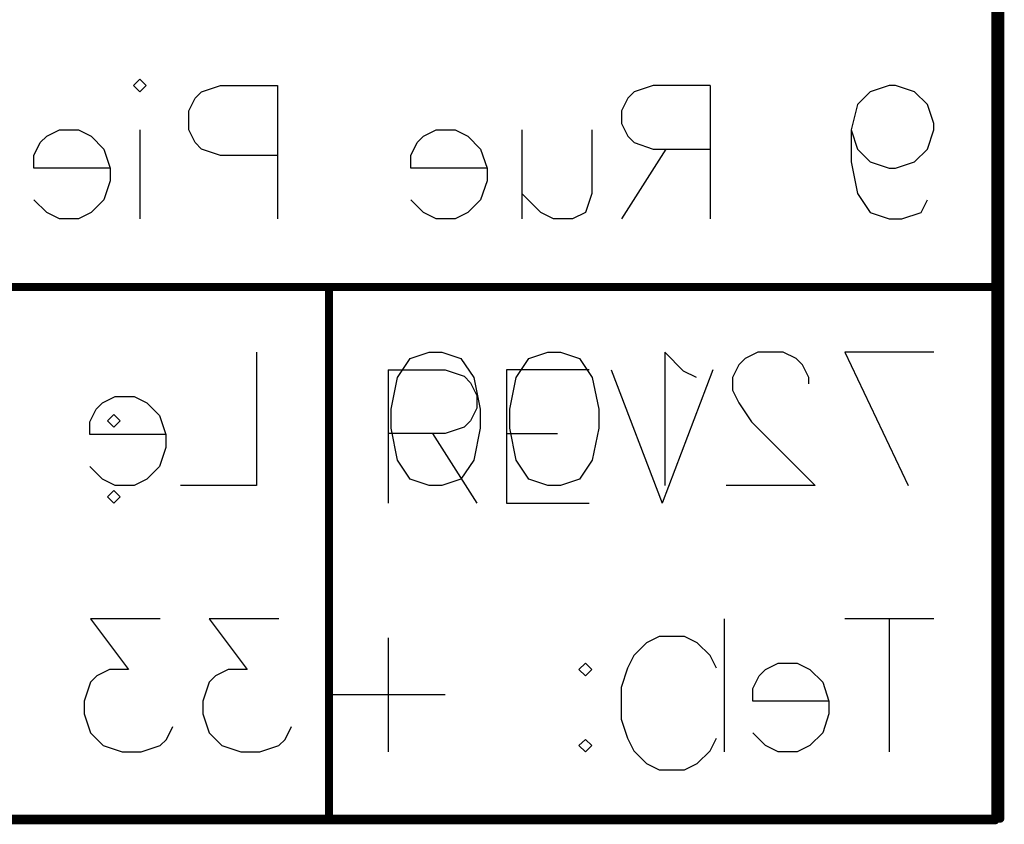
# Model space of a CAD drawing. Header units: millimetres. Extents: x 138 to 555, y 26 to 334.
# Tile 42 of 202: x 310 to 325, y 26 to 38. Entities that reach past the tile are written whole.
import ezdxf

# ---------------------------------------------------------------- set-up
doc = ezdxf.new("R2010")
doc.units = ezdxf.units.MM
doc.layers.add('Mechanical31', color=56, linetype='Continuous')
doc.layers.add('Mechanical32', color=56, linetype='Continuous')

# ---------------------------------------------------------------- blocks, each defined once
blk = doc.blocks.new('CARTOUCHE_STM_TOP_485')
at = {"layer": 'Mechanical31'}
for p, q in [((111.886, 6.757), (111.886, 4.757)), ((111.886, 6.757), (112.743, 6.757)), ((112.743, 6.757), (113.028, 6.662)), ((113.028, 6.662), (113.124, 6.566)), ((114.904, 6.757), (113.666, 6.757)), ((113.666, 6.757), (113.666, 4.757)), ((115.237, 6.757), (115.999, 4.757)), ((116.761, 6.757), (115.999, 4.757)), ((113.124, 6.566), (113.219, 6.376)), ((113.219, 6.376), (113.219, 6.186)), ((107.771, 6.09), (107.675, 5.995)), ((107.866, 5.995), (107.771, 6.09)), ((113.219, 6.186), (113.124, 5.995)), ((107.675, 5.995), (107.771, 5.9)), ((107.771, 5.9), (107.866, 5.995)), ((113.124, 5.995), (113.028, 5.9)), ((112.743, 5.805), (111.886, 5.805)), ((112.552, 5.805), (113.219, 4.757)), ((113.028, 5.9), (112.743, 5.805)), ((113.666, 5.805), (114.428, 5.805)), ((107.771, 4.948), (107.675, 4.853)), ((107.866, 4.853), (107.771, 4.948)), ((107.675, 4.853), (107.771, 4.757)), ((107.771, 4.757), (107.866, 4.853)), ((113.666, 4.757), (114.904, 4.757)), ((115.767, 2.662), (115.576, 2.471)), ((115.957, 2.757), (115.767, 2.662)), ((116.338, 2.757), (115.957, 2.757)), ((116.528, 2.662), (116.338, 2.757)), ((116.719, 2.471), (116.528, 2.662)), ((115.576, 2.471), (115.481, 2.281)), ((116.814, 2.281), (116.719, 2.471)), ((115.481, 2.281), (115.386, 1.995)), ((115.386, 1.995), (115.386, 1.519)), ((115.386, 1.519), (115.481, 1.233)), ((115.481, 1.233), (115.576, 1.043)), ((116.719, 1.043), (116.814, 1.233)), ((115.576, 1.043), (115.767, 0.853)), ((116.528, 0.853), (116.719, 1.043)), ((115.767, 0.853), (115.957, 0.757)), ((115.957, 0.757), (116.338, 0.757)), ((116.338, 0.757), (116.528, 0.853))]:
    blk.add_line(p, q, dxfattribs=at)
at = {"layer": 'Mechanical31', "const_width": 0.12}
for points in [[(121, 0), (121, 24)], [(80, 8), (121, 8)], [(111, 0), (111, 8)], [(0, 0), (121, 0)]]:
    blk.add_lwpolyline(points, dxfattribs=at)
at = {"layer": 'Mechanical31', "const_width": 0.06}
for points in [[(110.97, 8, 1), (111.03, 8, 1)], [(120.97, 8, 1), (121.03, 8, 1)], [(110.97, 0, 1), (111.03, 0, 1)], [(120.97, 0, 1), (121.03, 0, 1)], [(120.97, 0, 1), (121.03, 0, 1)]]:
    blk.add_lwpolyline(points, format="xyb", close=True, dxfattribs=at)
blk = doc.blocks.new('CARTOUCHE_STM_BOTTOM_486')
at = {"layer": 'Mechanical32'}
for p, q in [((107.993, 11), (108.088, 11.095)), ((108.088, 11.095), (108.183, 11)), ((108.088, 10.904), (107.993, 11)), ((108.183, 11), (108.088, 10.904)), ((109.012, 10.904), (109.298, 11)), ((109.298, 11), (110.154, 11)), ((110.154, 11), (110.154, 9)), ((115.791, 11), (115.506, 10.904)), ((116.648, 11), (115.791, 11)), ((116.648, 11), (116.648, 9)), ((119.333, 11), (119.048, 10.904)), ((119.429, 11), (119.333, 11)), ((119.714, 10.904), (119.429, 11)), ((108.821, 10.619), (108.917, 10.809)), ((108.917, 10.809), (109.012, 10.904)), ((115.411, 10.809), (115.315, 10.619)), ((115.506, 10.904), (115.411, 10.809)), ((119.048, 10.904), (118.857, 10.714)), ((119.905, 10.714), (119.714, 10.904)), ((118.857, 10.714), (118.762, 10.333)), ((120, 10.428), (119.905, 10.714)), ((108.821, 10.333), (108.821, 10.619)), ((115.315, 10.619), (115.315, 10.428)), ((115.315, 10.428), (115.411, 10.238)), ((120, 10.333), (120, 10.428)), ((106.593, 10.143), (106.689, 10.238)), ((106.689, 10.238), (106.879, 10.333)), ((106.879, 10.333), (107.165, 10.333)), ((107.165, 10.333), (107.355, 10.238)), ((107.355, 10.238), (107.546, 10.047)), ((108.088, 10.333), (108.088, 9)), ((108.917, 10.143), (108.821, 10.333)), ((112.249, 10.143), (112.344, 10.238)), ((112.344, 10.238), (112.535, 10.333)), ((112.535, 10.333), (112.821, 10.333)), ((112.821, 10.333), (113.011, 10.238)), ((113.011, 10.238), (113.201, 10.047)), ((113.82, 10.333), (113.82, 9)), ((114.868, 10.333), (114.868, 9.381)), ((115.411, 10.238), (115.506, 10.143)), ((118.762, 10.333), (118.857, 10.047)), ((118.762, 10.333), (118.762, 9.857)), ((119.905, 10.047), (120, 10.333)), ((106.498, 9.952), (106.593, 10.143)), ((109.012, 10.047), (108.917, 10.143)), ((112.154, 9.952), (112.249, 10.143)), ((115.506, 10.143), (115.791, 10.047)), ((106.498, 9.762), (106.498, 9.952)), ((107.546, 10.047), (107.641, 9.762)), ((109.298, 9.952), (109.012, 10.047)), ((110.154, 9.952), (109.298, 9.952)), ((112.154, 9.762), (112.154, 9.952)), ((113.201, 10.047), (113.297, 9.762)), ((115.982, 10.047), (115.315, 9)), ((115.791, 10.047), (116.648, 10.047)), ((118.857, 10.047), (119.048, 9.857)), ((119.714, 9.857), (119.905, 10.047)), ((107.641, 9.762), (106.498, 9.762)), ((107.641, 9.762), (107.641, 9.571)), ((113.297, 9.762), (112.154, 9.762)), ((113.297, 9.762), (113.297, 9.571)), ((118.762, 9.857), (118.857, 9.381)), ((119.048, 9.857), (119.333, 9.762)), ((119.333, 9.762), (119.429, 9.762)), ((119.429, 9.762), (119.714, 9.857)), ((107.641, 9.571), (107.546, 9.286)), ((113.297, 9.571), (113.201, 9.286)), ((114.106, 9.095), (113.82, 9.381)), ((114.868, 9.381), (114.773, 9.095)), ((118.857, 9.381), (119.048, 9.095)), ((106.689, 9.095), (106.498, 9.286)), ((107.546, 9.286), (107.355, 9.095)), ((112.344, 9.095), (112.154, 9.286)), ((113.201, 9.286), (113.011, 9.095)), ((119.81, 9.095), (119.905, 9.286)), ((106.879, 9), (106.689, 9.095)), ((107.355, 9.095), (107.165, 9)), ((112.535, 9), (112.344, 9.095)), ((113.011, 9.095), (112.821, 9)), ((114.296, 9), (114.106, 9.095)), ((114.773, 9.095), (114.582, 9)), ((119.048, 9.095), (119.333, 9)), ((119.524, 9), (119.81, 9.095)), ((107.165, 9), (106.879, 9)), ((112.821, 9), (112.535, 9)), ((114.582, 9), (114.296, 9)), ((119.333, 9), (119.524, 9)), ((109.84, 7), (109.84, 5)), ((112.145, 6.904), (112.43, 7)), ((112.43, 7), (112.621, 7)), ((112.621, 7), (112.906, 6.904)), ((113.925, 6.904), (114.211, 7)), ((114.211, 7), (114.401, 7)), ((114.401, 7), (114.687, 6.904)), ((116.248, 6.714), (115.963, 7)), ((115.963, 7), (115.963, 5)), ((117.362, 7), (117.172, 6.904)), ((117.743, 7), (117.362, 7)), ((117.934, 6.904), (117.743, 7)), ((118.667, 7), (119.619, 5)), ((120, 7), (118.667, 7)), ((111.954, 6.619), (112.145, 6.904)), ((112.906, 6.904), (113.097, 6.619)), ((113.735, 6.619), (113.925, 6.904)), ((114.687, 6.904), (114.877, 6.619)), ((117.077, 6.809), (116.982, 6.619)), ((117.172, 6.904), (117.077, 6.809)), ((118.029, 6.809), (117.934, 6.904)), ((118.124, 6.619), (118.029, 6.809)), ((116.439, 6.619), (116.248, 6.714)), ((111.859, 6.143), (111.954, 6.619)), ((113.097, 6.619), (113.192, 6.143)), ((113.639, 6.143), (113.735, 6.619)), ((114.877, 6.619), (114.973, 6.143)), ((116.982, 6.619), (116.982, 6.428)), ((118.124, 6.523), (118.124, 6.619)), ((116.982, 6.428), (117.077, 6.238)), ((107.431, 6.143), (107.526, 6.238)), ((107.526, 6.238), (107.717, 6.333)), ((107.717, 6.333), (108.003, 6.333)), ((108.003, 6.333), (108.193, 6.238)), ((108.193, 6.238), (108.383, 6.047)), ((117.077, 6.238), (117.267, 5.952)), ((107.336, 5.952), (107.431, 6.143)), ((111.859, 5.857), (111.859, 6.143)), ((113.192, 6.143), (113.192, 5.857)), ((113.639, 5.857), (113.639, 6.143)), ((114.973, 6.143), (114.973, 5.857)), ((107.336, 5.762), (107.336, 5.952)), ((108.383, 6.047), (108.479, 5.762)), ((117.267, 5.952), (118.219, 5)), ((111.954, 5.381), (111.859, 5.857)), ((113.192, 5.857), (113.097, 5.381)), ((113.735, 5.381), (113.639, 5.857)), ((114.973, 5.857), (114.877, 5.381)), ((108.479, 5.762), (107.336, 5.762)), ((108.479, 5.762), (108.479, 5.571)), ((108.479, 5.571), (108.383, 5.286)), ((112.145, 5.095), (111.954, 5.381)), ((113.097, 5.381), (112.906, 5.095)), ((113.925, 5.095), (113.735, 5.381)), ((114.877, 5.381), (114.687, 5.095)), ((107.526, 5.095), (107.336, 5.286)), ((108.383, 5.286), (108.193, 5.095)), ((107.717, 5), (107.526, 5.095)), ((108.193, 5.095), (108.003, 5)), ((112.43, 5), (112.145, 5.095)), ((112.906, 5.095), (112.621, 5)), ((114.211, 5), (113.925, 5.095)), ((114.687, 5.095), (114.401, 5)), ((108.003, 5), (107.717, 5)), ((109.84, 5), (108.698, 5)), ((112.621, 5), (112.43, 5)), ((114.401, 5), (114.211, 5)), ((118.219, 5), (116.886, 5)), ((108.393, 3), (107.346, 3)), ((107.346, 3), (107.917, 2.238)), ((110.174, 3), (109.126, 3)), ((109.126, 3), (109.697, 2.238)), ((116.858, 3), (116.858, 1)), ((120, 3), (118.667, 3)), ((119.333, 3), (119.333, 1)), ((111.811, 2.714), (111.811, 1)), ((107.631, 2.238), (107.441, 2.143)), ((107.917, 2.238), (107.631, 2.238)), ((109.412, 2.238), (109.221, 2.143)), ((109.697, 2.238), (109.412, 2.238)), ((114.677, 2.238), (114.773, 2.333)), ((114.773, 2.143), (114.677, 2.238)), ((114.773, 2.333), (114.868, 2.238)), ((114.868, 2.238), (114.773, 2.143)), ((117.382, 2.143), (117.477, 2.238)), ((117.477, 2.238), (117.667, 2.333)), ((117.667, 2.333), (117.953, 2.333)), ((117.953, 2.333), (118.143, 2.238)), ((118.143, 2.238), (118.334, 2.047)), ((107.441, 2.143), (107.346, 2.047)), ((109.221, 2.143), (109.126, 2.047)), ((117.286, 1.952), (117.382, 2.143)), ((107.346, 2.047), (107.25, 1.762)), ((109.126, 2.047), (109.031, 1.762)), ((117.286, 1.762), (117.286, 1.952)), ((118.334, 2.047), (118.429, 1.762)), ((112.668, 1.857), (110.954, 1.857)), ((107.25, 1.762), (107.25, 1.571)), ((109.031, 1.762), (109.031, 1.571)), ((118.429, 1.762), (117.286, 1.762)), ((118.429, 1.762), (118.429, 1.571)), ((107.25, 1.571), (107.346, 1.286)), ((109.031, 1.571), (109.126, 1.286)), ((118.429, 1.571), (118.334, 1.286)), ((108.488, 1.19), (108.583, 1.381)), ((110.269, 1.19), (110.364, 1.381)), ((107.346, 1.286), (107.536, 1.095)), ((108.393, 1.095), (108.488, 1.19)), ((109.126, 1.286), (109.317, 1.095)), ((110.174, 1.095), (110.269, 1.19)), ((114.677, 1.095), (114.773, 1.19)), ((114.773, 1.19), (114.868, 1.095)), ((117.477, 1.095), (117.286, 1.286)), ((118.334, 1.286), (118.143, 1.095)), ((107.536, 1.095), (107.822, 1)), ((108.107, 1), (108.393, 1.095)), ((109.317, 1.095), (109.602, 1)), ((109.888, 1), (110.174, 1.095)), ((114.773, 1), (114.677, 1.095)), ((114.868, 1.095), (114.773, 1)), ((117.667, 1), (117.477, 1.095)), ((118.143, 1.095), (117.953, 1)), ((107.822, 1), (108.107, 1)), ((109.602, 1), (109.888, 1)), ((117.953, 1), (117.667, 1))]:
    blk.add_line(p, q, dxfattribs=at)
at = {"layer": 'Mechanical32', "const_width": 0.12}
for points in [[(121, 0), (121, 24)], [(0, 0), (121, 0)]]:
    blk.add_lwpolyline(points, dxfattribs=at)
at = {"layer": 'Mechanical32', "const_width": 0.06}
blk.add_lwpolyline([(120.97, 0, 1), (121.03, 0, 1)], format="xyb", close=True, dxfattribs=at)
blk.add_lwpolyline([(120.97, 0, 1), (121.03, 0, 1)], format="xyb", close=True, dxfattribs=at)

msp = doc.modelspace()

# ---------------------------------------------------------------- block references
for name, p in [('CARTOUCHE_STM_TOP_485', (203.918, 25.779)), ('CARTOUCHE_STM_BOTTOM_486', (203.993, 25.804))]:
    msp.add_blockref(name, p)

doc.saveas('drawing.dxf')
